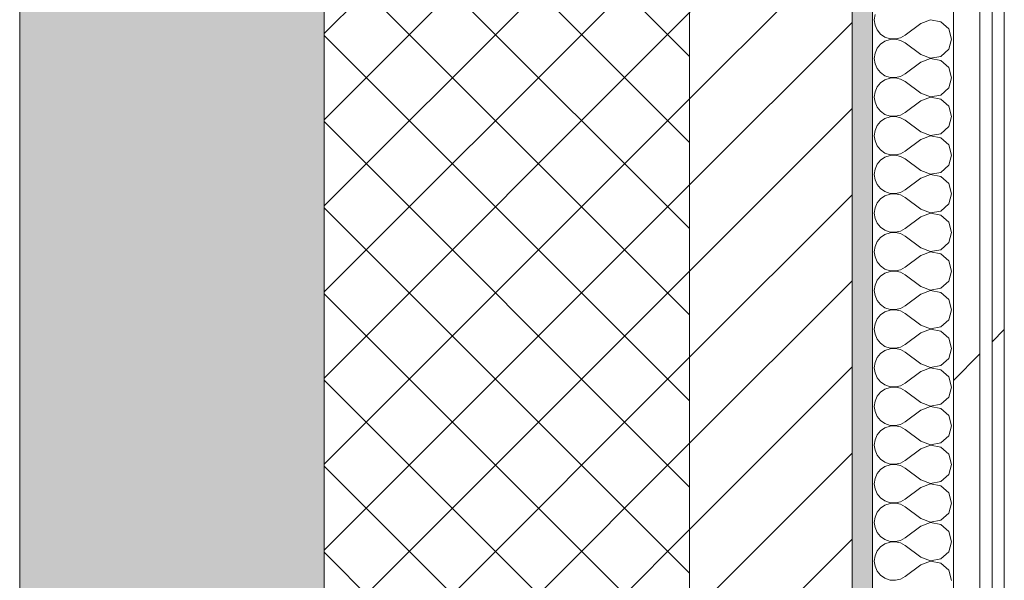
# Model space of a CAD drawing. Header units: millimetres. Extents: x -40968 to 11883, y -18816 to 4378.
# Tile 247 of 256: x -2101 to -1616, y -7990 to -7714. Entities that reach past the tile are written whole.
import ezdxf

# ---------------------------------------------------------------- set-up
doc = ezdxf.new("R2010")
doc.units = ezdxf.units.MM
doc.header["$MEASUREMENT"] = 0
doc.linetypes.add('Wipeout_Contour', pattern=[1000, 0, -1000])
doc.layers.add('12_FAÇ_Façana', color=7, linetype='Continuous')
doc.layers.add('Nuevo_08_E_Envans secs', color=7, linetype='Continuous')
for name, color, linetype, lineweight, true_color in [('12_FAÇ_Façana_Pluma_Nº__102', 7, 'Continuous', 5, 0xcccccc), ('12_FAÇ_Façana_Pluma_Nº__174', 7, 'Continuous', 13, 0xe4ad2c), ('12_FAÇ_Façana_Pluma_Nº__176', 7, 'Continuous', 15, 0x93a0c6), ('Nuevo_08_E_Envans secs_Pluma_Nº__102', 7, 'Continuous', 5, 0xcccccc), ('Nuevo_08_E_Envans secs_Pluma_Nº__171', 171, 'Continuous', 13, 0xaaaaff), ('Nuevo_08_E_Envans secs_Pluma_Nº__177', 7, 'Continuous', 15, 0xf7e046)]:
    doc.layers.add(name, color=color, linetype=linetype, lineweight=lineweight, true_color=true_color)
for name, color, linetype, lineweight in [('12_FAÇ_Façana_Pluma_Nº__2', 8, 'Continuous', 5), ('12_FAÇ_Façana_Pluma_Nº__7', 7, 'Continuous', 5), ('Nuevo_08_E_Envans secs_Pluma_Nº__1', 7, 'Continuous', 5)]:
    doc.layers.add(name, color=color, linetype=linetype, lineweight=lineweight)
pattern_1 = [(45, (0, 0), (-183.848, 183.848), [195, -65]), (45, (7e-14, 183.85), (-183.848, 183.848), [195, -65])]

# ---------------------------------------------------------------- blocks, each defined once
blk = doc.blocks.new('Muro_1_1', base_point=(-1681.11, -1193.98))
at = {"layer": '12_FAÇ_Façana_Pluma_Nº__102', "linetype": 'Continuous', "lineweight": 0, "true_color": 0xe5e5e5}
blk.add_hatch(color=254, dxfattribs=at).paths.add_polyline_path([(-2101.11, -10658.98), (-1951.11, -10658.98), (-1951.11, -7438.98), (-1971.11, -7438.98), (-1971.11, -6988.97), (-1951.11, -6988.97), (-1951.11, -1638.98), (-2101.11, -1638.98)])
at = {"layer": '12_FAÇ_Façana_Pluma_Nº__174', "linetype": 'Continuous', "lineweight": 13, "true_color": 0xe4ad2c}
h = blk.add_hatch(dxfattribs=at)
h.set_pattern_fill('SATE_Aislamiento_0001', color=42, style=0, pattern_type=2)
h.set_pattern_definition([(45, (0, 0), (-21.2132, 21.2132), []), (135, (0, 0), (21.2132, 21.2132), [])])
h.paths.add_polyline_path([(-1951.11, -7438.98), (-1951.11, -10658.98), (-1771.11, -10658.98), (-1771.11, -7438.98)])
at = {"layer": '12_FAÇ_Façana_Pluma_Nº__176', "linetype": 'Continuous', "lineweight": 0, "true_color": 0x495063}
blk.add_hatch(color=251, dxfattribs=at).paths.add_polyline_path([(-1691.11, -7438.98), (-1691.11, -10658.98), (-1681.11, -10658.98), (-1681.11, -7438.98)])
at = {"layer": '12_FAÇ_Façana_Pluma_Nº__2', "linetype": 'Continuous', "lineweight": 5}
h = blk.add_hatch(dxfattribs=at)
h.set_pattern_fill('Ceramic_0001', color=8, style=0, pattern_type=2)
h.set_pattern_definition([(45, (0, 0), (-21.2132, 21.2132), [])])
h.paths.add_polyline_path([(-1771.11, -7438.98), (-1771.11, -10658.98), (-1691.11, -10658.98), (-1691.11, -7438.98)])
at = {"layer": '12_FAÇ_Façana_Pluma_Nº__7', "color": 7, "linetype": 'Continuous', "lineweight": 5}
for p, q in [((-1951.11, -7438.98), (-1951.11, -10658.98)), ((-1771.11, -10658.98), (-1771.11, -7438.98)), ((-1691.11, -10658.98), (-1691.11, -7438.98))]:
    blk.add_line(p, q, dxfattribs=at)
at = {"layer": '12_FAÇ_Façana_Pluma_Nº__7', "color": 7, "linetype": 'Continuous', "lineweight": 5, "flags": 128}
for points in [[(-2101.11, -1638.98), (-2101.11, -10658.98)], [(-1681.11, -10658.98), (-1681.11, -7438.98)]]:
    blk.add_lwpolyline(points, dxfattribs=at)
blk = doc.blocks.new('*X357')
at = {"layer": 'Nuevo_08_E_Envans secs_Pluma_Nº__102', "color": 254, "linetype": 'Continuous', "lineweight": 5, "true_color": 0xcccccc}
for p, q in [((-1679.79, -7711.68), (-1680.16, -7714.29)), ((-1680.16, -7714.29), (-1679.79, -7716.89)), ((-1657.3, -7716.19), (-1664.92, -7721.9)), ((-1652.44, -7714.32), (-1657.3, -7716.19)), ((-1647.33, -7715.29), (-1652.44, -7714.32)), ((-1643.48, -7718.8), (-1647.33, -7715.29)), ((-1679.79, -7716.89), (-1678.73, -7719.29)), ((-1678.73, -7719.29), (-1677.06, -7721.32)), ((-1642.06, -7723.81), (-1643.48, -7718.8)), ((-1677.06, -7721.32), (-1674.89, -7722.8)), ((-1674.89, -7724.81), (-1677.06, -7726.3)), ((-1674.89, -7722.8), (-1672.4, -7723.64)), ((-1672.4, -7723.98), (-1674.89, -7724.81)), ((-1672.4, -7723.64), (-1669.78, -7723.77)), ((-1669.78, -7723.85), (-1672.4, -7723.98)), ((-1669.78, -7723.77), (-1667.22, -7723.18)), ((-1667.22, -7724.44), (-1669.78, -7723.85)), ((-1667.22, -7723.18), (-1664.92, -7721.9)), ((-1664.92, -7725.71), (-1667.22, -7724.44)), ((-1657.3, -7731.43), (-1664.92, -7725.71)), ((-1643.48, -7728.82), (-1642.06, -7723.81)), ((-1679.79, -7730.73), (-1680.16, -7733.33)), ((-1678.73, -7728.33), (-1679.79, -7730.73)), ((-1677.06, -7726.3), (-1678.73, -7728.33)), ((-1647.33, -7732.33), (-1643.48, -7728.82)), ((-1680.16, -7733.33), (-1679.79, -7735.94)), ((-1657.3, -7735.24), (-1664.92, -7740.95)), ((-1657.3, -7731.43), (-1652.44, -7733.29)), ((-1652.44, -7733.37), (-1657.3, -7735.24)), ((-1652.44, -7733.29), (-1647.33, -7732.33)), ((-1647.33, -7734.34), (-1652.44, -7733.37)), ((-1643.48, -7737.85), (-1647.33, -7734.34)), ((-1679.79, -7735.94), (-1678.73, -7738.34)), ((-1678.73, -7738.34), (-1677.06, -7740.36)), ((-1677.06, -7740.36), (-1674.89, -7741.85)), ((-1642.06, -7742.86), (-1643.48, -7737.85)), ((-1677.06, -7745.35), (-1678.73, -7747.37)), ((-1674.89, -7743.86), (-1677.06, -7745.35)), ((-1674.89, -7741.85), (-1672.4, -7742.69)), ((-1672.4, -7743.02), (-1674.89, -7743.86)), ((-1672.4, -7742.69), (-1669.78, -7742.82)), ((-1669.78, -7742.9), (-1672.4, -7743.02)), ((-1669.78, -7742.82), (-1667.22, -7742.22)), ((-1667.22, -7743.49), (-1669.78, -7742.9)), ((-1667.22, -7742.22), (-1664.92, -7740.95)), ((-1664.92, -7744.76), (-1667.22, -7743.49)), ((-1657.3, -7750.48), (-1664.92, -7744.76)), ((-1643.48, -7747.86), (-1642.06, -7742.86)), ((-1679.79, -7749.78), (-1680.16, -7752.38)), ((-1678.73, -7747.37), (-1679.79, -7749.78)), ((-1647.33, -7751.38), (-1643.48, -7747.86)), ((-1680.16, -7752.38), (-1679.79, -7754.98)), ((-1679.79, -7754.98), (-1678.73, -7757.39)), ((-1657.3, -7754.29), (-1664.92, -7760)), ((-1657.3, -7750.48), (-1652.44, -7752.34)), ((-1652.44, -7752.42), (-1657.3, -7754.29)), ((-1652.44, -7752.34), (-1647.33, -7751.38)), ((-1647.33, -7753.39), (-1652.44, -7752.42)), ((-1643.48, -7756.9), (-1647.33, -7753.39)), ((-1678.73, -7757.39), (-1677.06, -7759.41)), ((-1677.06, -7759.41), (-1674.89, -7760.9)), ((-1642.06, -7761.9), (-1643.48, -7756.9)), ((-1677.06, -7764.4), (-1678.73, -7766.42)), ((-1674.89, -7762.91), (-1677.06, -7764.4)), ((-1674.89, -7760.9), (-1672.4, -7761.74)), ((-1672.4, -7762.07), (-1674.89, -7762.91)), ((-1672.4, -7761.74), (-1669.78, -7761.87)), ((-1669.78, -7761.94), (-1672.4, -7762.07)), ((-1669.78, -7761.87), (-1667.22, -7761.27)), ((-1667.22, -7762.54), (-1669.78, -7761.94)), ((-1667.22, -7761.27), (-1664.92, -7760)), ((-1664.92, -7763.81), (-1667.22, -7762.54)), ((-1657.3, -7769.52), (-1664.92, -7763.81)), ((-1643.48, -7766.91), (-1642.06, -7761.9)), ((-1679.79, -7768.83), (-1680.16, -7771.43)), ((-1678.73, -7766.42), (-1679.79, -7768.83)), ((-1657.3, -7769.52), (-1652.44, -7771.39)), ((-1647.33, -7770.42), (-1643.48, -7766.91)), ((-1680.16, -7771.43), (-1679.79, -7774.03)), ((-1679.79, -7774.03), (-1678.73, -7776.44)), ((-1657.3, -7773.33), (-1664.92, -7779.05)), ((-1652.44, -7771.47), (-1657.3, -7773.33)), ((-1652.44, -7771.39), (-1647.33, -7770.42)), ((-1647.33, -7772.43), (-1652.44, -7771.47)), ((-1643.48, -7775.95), (-1647.33, -7772.43)), ((-1678.73, -7776.44), (-1677.06, -7778.46)), ((-1677.06, -7778.46), (-1674.89, -7779.95)), ((-1667.22, -7780.32), (-1664.92, -7779.05)), ((-1642.06, -7780.95), (-1643.48, -7775.95)), ((-1677.06, -7783.45), (-1678.73, -7785.47)), ((-1674.89, -7781.96), (-1677.06, -7783.45)), ((-1674.89, -7779.95), (-1672.4, -7780.79)), ((-1672.4, -7781.12), (-1674.89, -7781.96)), ((-1672.4, -7780.79), (-1669.78, -7780.91)), ((-1669.78, -7780.99), (-1672.4, -7781.12)), ((-1669.78, -7780.91), (-1667.22, -7780.32)), ((-1667.22, -7781.59), (-1669.78, -7780.99)), ((-1664.92, -7782.86), (-1667.22, -7781.59)), ((-1657.3, -7788.57), (-1664.92, -7782.86)), ((-1643.48, -7785.96), (-1642.06, -7780.95)), ((-1679.79, -7787.87), (-1680.16, -7790.48)), ((-1678.73, -7785.47), (-1679.79, -7787.87)), ((-1657.3, -7788.57), (-1652.44, -7790.44)), ((-1647.33, -7789.47), (-1643.48, -7785.96)), ((-1680.16, -7790.48), (-1679.79, -7793.08)), ((-1679.79, -7793.08), (-1678.73, -7795.48)), ((-1657.3, -7792.38), (-1664.92, -7798.1)), ((-1652.44, -7790.51), (-1657.3, -7792.38)), ((-1652.44, -7790.44), (-1647.33, -7789.47)), ((-1647.33, -7791.48), (-1652.44, -7790.51)), ((-1643.48, -7794.99), (-1647.33, -7791.48)), ((-1678.73, -7795.48), (-1677.06, -7797.51)), ((-1677.06, -7797.51), (-1674.89, -7798.99)), ((-1667.22, -7799.37), (-1664.92, -7798.1)), ((-1642.06, -7800), (-1643.48, -7794.99)), ((-1677.06, -7802.49), (-1678.73, -7804.52)), ((-1674.89, -7801.01), (-1677.06, -7802.49)), ((-1674.89, -7798.99), (-1672.4, -7799.83)), ((-1672.4, -7800.17), (-1674.89, -7801.01)), ((-1672.4, -7799.83), (-1669.78, -7799.96)), ((-1669.78, -7800.04), (-1672.4, -7800.17)), ((-1669.78, -7799.96), (-1667.22, -7799.37)), ((-1667.22, -7800.63), (-1669.78, -7800.04)), ((-1664.92, -7801.9), (-1667.22, -7800.63)), ((-1657.3, -7807.62), (-1664.92, -7801.9)), ((-1643.48, -7805.01), (-1642.06, -7800)), ((-1679.79, -7806.92), (-1680.16, -7809.52)), ((-1678.73, -7804.52), (-1679.79, -7806.92)), ((-1657.3, -7807.62), (-1652.44, -7809.49)), ((-1647.33, -7808.52), (-1643.48, -7805.01)), ((-1680.16, -7809.52), (-1679.79, -7812.13)), ((-1679.79, -7812.13), (-1678.73, -7814.53)), ((-1657.3, -7811.43), (-1664.92, -7817.14)), ((-1652.44, -7809.56), (-1657.3, -7811.43)), ((-1652.44, -7809.49), (-1647.33, -7808.52)), ((-1647.33, -7810.53), (-1652.44, -7809.56)), ((-1643.48, -7814.04), (-1647.33, -7810.53)), ((-1678.73, -7814.53), (-1677.06, -7816.55)), ((-1677.06, -7816.55), (-1674.89, -7818.04)), ((-1674.89, -7818.04), (-1672.4, -7818.88)), ((-1667.22, -7818.41), (-1664.92, -7817.14)), ((-1642.06, -7819.05), (-1643.48, -7814.04)), ((-1677.06, -7821.54), (-1678.73, -7823.56)), ((-1674.89, -7820.05), (-1677.06, -7821.54)), ((-1672.4, -7819.21), (-1674.89, -7820.05)), ((-1672.4, -7818.88), (-1669.78, -7819.01)), ((-1669.78, -7819.09), (-1672.4, -7819.21)), ((-1669.78, -7819.01), (-1667.22, -7818.41)), ((-1667.22, -7819.68), (-1669.78, -7819.09)), ((-1664.92, -7820.95), (-1667.22, -7819.68)), ((-1657.3, -7826.67), (-1664.92, -7820.95)), ((-1643.48, -7824.05), (-1642.06, -7819.05)), ((-1679.79, -7825.97), (-1680.16, -7828.57)), ((-1678.73, -7823.56), (-1679.79, -7825.97)), ((-1657.3, -7826.67), (-1652.44, -7828.53)), ((-1652.44, -7828.53), (-1647.33, -7827.57)), ((-1647.33, -7827.57), (-1643.48, -7824.05)), ((-1680.16, -7828.57), (-1679.79, -7831.17)), ((-1679.79, -7831.17), (-1678.73, -7833.58)), ((-1657.3, -7830.48), (-1664.92, -7836.19)), ((-1652.44, -7828.61), (-1657.3, -7830.48)), ((-1647.33, -7829.58), (-1652.44, -7828.61)), ((-1643.48, -7833.09), (-1647.33, -7829.58)), ((-1678.73, -7833.58), (-1677.06, -7835.6)), ((-1677.06, -7835.6), (-1674.89, -7837.09)), ((-1674.89, -7837.09), (-1672.4, -7837.93)), ((-1669.78, -7838.06), (-1667.22, -7837.46)), ((-1667.22, -7837.46), (-1664.92, -7836.19)), ((-1642.06, -7838.1), (-1643.48, -7833.09)), ((-1677.06, -7840.59), (-1678.73, -7842.61)), ((-1674.89, -7839.1), (-1677.06, -7840.59)), ((-1672.4, -7838.26), (-1674.89, -7839.1)), ((-1672.4, -7837.93), (-1669.78, -7838.06)), ((-1669.78, -7838.13), (-1672.4, -7838.26)), ((-1667.22, -7838.73), (-1669.78, -7838.13)), ((-1664.92, -7840), (-1667.22, -7838.73)), ((-1657.3, -7845.71), (-1664.92, -7840)), ((-1643.48, -7843.1), (-1642.06, -7838.1)), ((-1679.79, -7845.02), (-1680.16, -7847.62)), ((-1678.73, -7842.61), (-1679.79, -7845.02)), ((-1657.3, -7845.71), (-1652.44, -7847.58)), ((-1652.44, -7847.58), (-1647.33, -7846.61)), ((-1647.33, -7846.61), (-1643.48, -7843.1)), ((-1680.16, -7847.62), (-1679.79, -7850.22)), ((-1679.79, -7850.22), (-1678.73, -7852.63)), ((-1657.3, -7849.52), (-1664.92, -7855.24)), ((-1652.44, -7847.66), (-1657.3, -7849.52)), ((-1647.33, -7848.62), (-1652.44, -7847.66)), ((-1643.48, -7852.14), (-1647.33, -7848.62)), ((-1642.06, -7857.14), (-1643.48, -7852.14)), ((-1678.73, -7852.63), (-1677.06, -7854.65)), ((-1677.06, -7854.65), (-1674.89, -7856.14)), ((-1674.89, -7856.14), (-1672.4, -7856.98)), ((-1672.4, -7856.98), (-1669.78, -7857.1)), ((-1669.78, -7857.1), (-1667.22, -7856.51)), ((-1667.22, -7856.51), (-1664.92, -7855.24)), ((-1678.73, -7861.66), (-1679.79, -7864.06)), ((-1677.06, -7859.64), (-1678.73, -7861.66)), ((-1674.89, -7858.15), (-1677.06, -7859.64)), ((-1672.4, -7857.31), (-1674.89, -7858.15)), ((-1669.78, -7857.18), (-1672.4, -7857.31)), ((-1667.22, -7857.78), (-1669.78, -7857.18)), ((-1664.92, -7859.05), (-1667.22, -7857.78)), ((-1657.3, -7864.76), (-1664.92, -7859.05)), ((-1643.48, -7862.15), (-1642.06, -7857.14)), ((-1679.79, -7864.06), (-1680.16, -7866.67)), ((-1680.16, -7866.67), (-1679.79, -7869.27)), ((-1657.3, -7864.76), (-1652.44, -7866.63)), ((-1652.44, -7866.63), (-1647.33, -7865.66)), ((-1647.33, -7865.66), (-1643.48, -7862.15)), ((-1679.79, -7869.27), (-1678.73, -7871.67)), ((-1657.3, -7868.57), (-1664.92, -7874.29)), ((-1652.44, -7866.71), (-1657.3, -7868.57)), ((-1647.33, -7867.67), (-1652.44, -7866.71)), ((-1643.48, -7871.18), (-1647.33, -7867.67)), ((-1642.06, -7876.19), (-1643.48, -7871.18)), ((-1678.73, -7871.67), (-1677.06, -7873.7)), ((-1677.06, -7873.7), (-1674.89, -7875.19)), ((-1674.89, -7875.19), (-1672.4, -7876.02)), ((-1672.4, -7876.36), (-1674.89, -7877.2)), ((-1672.4, -7876.02), (-1669.78, -7876.15)), ((-1669.78, -7876.23), (-1672.4, -7876.36)), ((-1669.78, -7876.15), (-1667.22, -7875.56)), ((-1667.22, -7876.82), (-1669.78, -7876.23)), ((-1667.22, -7875.56), (-1664.92, -7874.29)), ((-1643.48, -7881.2), (-1642.06, -7876.19)), ((-1678.73, -7880.71), (-1679.79, -7883.11)), ((-1677.06, -7878.68), (-1678.73, -7880.71)), ((-1674.89, -7877.2), (-1677.06, -7878.68)), ((-1664.92, -7878.1), (-1667.22, -7876.82)), ((-1657.3, -7883.81), (-1664.92, -7878.1)), ((-1647.33, -7884.71), (-1643.48, -7881.2)), ((-1679.79, -7883.11), (-1680.16, -7885.71)), ((-1680.16, -7885.71), (-1679.79, -7888.32)), ((-1657.3, -7883.81), (-1652.44, -7885.68)), ((-1652.44, -7885.75), (-1657.3, -7887.62)), ((-1652.44, -7885.68), (-1647.33, -7884.71)), ((-1647.33, -7886.72), (-1652.44, -7885.75)), ((-1679.79, -7888.32), (-1678.73, -7890.72)), ((-1678.73, -7890.72), (-1677.06, -7892.74)), ((-1657.3, -7887.62), (-1664.92, -7893.33)), ((-1643.48, -7890.23), (-1647.33, -7886.72)), ((-1642.06, -7895.24), (-1643.48, -7890.23)), ((-1677.06, -7892.74), (-1674.89, -7894.23)), ((-1674.89, -7894.23), (-1672.4, -7895.07)), ((-1672.4, -7895.4), (-1674.89, -7896.24)), ((-1672.4, -7895.07), (-1669.78, -7895.2)), ((-1669.78, -7895.28), (-1672.4, -7895.4)), ((-1669.78, -7895.2), (-1667.22, -7894.6)), ((-1667.22, -7895.87), (-1669.78, -7895.28)), ((-1667.22, -7894.6), (-1664.92, -7893.33)), ((-1643.48, -7900.25), (-1642.06, -7895.24)), ((-1678.73, -7899.75), (-1679.79, -7902.16)), ((-1677.06, -7897.73), (-1678.73, -7899.75)), ((-1674.89, -7896.24), (-1677.06, -7897.73)), ((-1664.92, -7897.14), (-1667.22, -7895.87)), ((-1657.3, -7902.86), (-1664.92, -7897.14)), ((-1647.33, -7903.76), (-1643.48, -7900.25)), ((-1679.79, -7902.16), (-1680.16, -7904.76)), ((-1680.16, -7904.76), (-1679.79, -7907.36)), ((-1657.3, -7902.86), (-1652.44, -7904.72)), ((-1652.44, -7904.8), (-1657.3, -7906.67)), ((-1652.44, -7904.72), (-1647.33, -7903.76)), ((-1647.33, -7905.77), (-1652.44, -7904.8)), ((-1679.79, -7907.36), (-1678.73, -7909.77)), ((-1678.73, -7909.77), (-1677.06, -7911.79)), ((-1657.3, -7906.67), (-1664.92, -7912.38)), ((-1643.48, -7909.28), (-1647.33, -7905.77)), ((-1642.06, -7914.29), (-1643.48, -7909.28)), ((-1677.06, -7911.79), (-1674.89, -7913.28)), ((-1674.89, -7913.28), (-1672.4, -7914.12)), ((-1672.4, -7914.45), (-1674.89, -7915.29)), ((-1672.4, -7914.12), (-1669.78, -7914.25)), ((-1669.78, -7914.32), (-1672.4, -7914.45)), ((-1669.78, -7914.25), (-1667.22, -7913.65)), ((-1667.22, -7914.92), (-1669.78, -7914.32)), ((-1667.22, -7913.65), (-1664.92, -7912.38)), ((-1664.92, -7916.19), (-1667.22, -7914.92)), ((-1643.48, -7919.29), (-1642.06, -7914.29)), ((-1678.73, -7918.8), (-1679.79, -7921.21)), ((-1677.06, -7916.78), (-1678.73, -7918.8)), ((-1674.89, -7915.29), (-1677.06, -7916.78)), ((-1657.3, -7921.9), (-1664.92, -7916.19)), ((-1647.33, -7922.8), (-1643.48, -7919.29)), ((-1679.79, -7921.21), (-1680.16, -7923.81)), ((-1680.16, -7923.81), (-1679.79, -7926.41)), ((-1657.3, -7921.9), (-1652.44, -7923.77)), ((-1652.44, -7923.85), (-1657.3, -7925.71)), ((-1652.44, -7923.77), (-1647.33, -7922.8)), ((-1647.33, -7924.81), (-1652.44, -7923.85)), ((-1643.48, -7928.33), (-1647.33, -7924.81)), ((-1679.79, -7926.41), (-1678.73, -7928.82)), ((-1678.73, -7928.82), (-1677.06, -7930.84)), ((-1657.3, -7925.71), (-1664.92, -7931.43)), ((-1642.06, -7933.33), (-1643.48, -7928.33)), ((-1677.06, -7930.84), (-1674.89, -7932.33)), ((-1674.89, -7934.34), (-1677.06, -7935.83)), ((-1674.89, -7932.33), (-1672.4, -7933.17)), ((-1672.4, -7933.5), (-1674.89, -7934.34)), ((-1672.4, -7933.17), (-1669.78, -7933.29)), ((-1669.78, -7933.37), (-1672.4, -7933.5)), ((-1669.78, -7933.29), (-1667.22, -7932.7)), ((-1667.22, -7933.97), (-1669.78, -7933.37)), ((-1667.22, -7932.7), (-1664.92, -7931.43)), ((-1664.92, -7935.24), (-1667.22, -7933.97)), ((-1643.48, -7938.34), (-1642.06, -7933.33)), ((-1678.73, -7937.85), (-1679.79, -7940.25)), ((-1677.06, -7935.83), (-1678.73, -7937.85)), ((-1657.3, -7940.95), (-1664.92, -7935.24)), ((-1647.33, -7941.85), (-1643.48, -7938.34)), ((-1679.79, -7940.25), (-1680.16, -7942.86)), ((-1680.16, -7942.86), (-1679.79, -7945.46)), ((-1657.3, -7940.95), (-1652.44, -7942.82)), ((-1652.44, -7942.9), (-1657.3, -7944.76)), ((-1652.44, -7942.82), (-1647.33, -7941.85)), ((-1647.33, -7943.86), (-1652.44, -7942.9)), ((-1643.48, -7947.37), (-1647.33, -7943.86)), ((-1679.79, -7945.46), (-1678.73, -7947.86)), ((-1678.73, -7947.86), (-1677.06, -7949.89)), ((-1657.3, -7944.76), (-1664.92, -7950.48)), ((-1642.06, -7952.38), (-1643.48, -7947.37)), ((-1677.06, -7949.89), (-1674.89, -7951.38)), ((-1674.89, -7953.39), (-1677.06, -7954.87)), ((-1674.89, -7951.38), (-1672.4, -7952.22)), ((-1672.4, -7952.55), (-1674.89, -7953.39)), ((-1672.4, -7952.22), (-1669.78, -7952.34)), ((-1669.78, -7952.42), (-1672.4, -7952.55)), ((-1669.78, -7952.34), (-1667.22, -7951.75)), ((-1667.22, -7953.01), (-1669.78, -7952.42)), ((-1667.22, -7951.75), (-1664.92, -7950.48)), ((-1664.92, -7954.29), (-1667.22, -7953.01)), ((-1643.48, -7957.39), (-1642.06, -7952.38)), ((-1678.73, -7956.9), (-1679.79, -7959.3)), ((-1677.06, -7954.87), (-1678.73, -7956.9)), ((-1657.3, -7960), (-1664.92, -7954.29)), ((-1647.33, -7960.9), (-1643.48, -7957.39)), ((-1679.79, -7959.3), (-1680.16, -7961.9)), ((-1680.16, -7961.9), (-1679.79, -7964.51)), ((-1657.3, -7960), (-1652.44, -7961.87)), ((-1652.44, -7961.94), (-1657.3, -7963.81)), ((-1652.44, -7961.87), (-1647.33, -7960.9)), ((-1647.33, -7962.91), (-1652.44, -7961.94)), ((-1643.48, -7966.42), (-1647.33, -7962.91)), ((-1679.79, -7964.51), (-1678.73, -7966.91)), ((-1678.73, -7966.91), (-1677.06, -7968.94)), ((-1657.3, -7963.81), (-1664.92, -7969.52)), ((-1642.06, -7971.43), (-1643.48, -7966.42)), ((-1677.06, -7968.94), (-1674.89, -7970.42)), ((-1674.89, -7972.43), (-1677.06, -7973.92)), ((-1674.89, -7970.42), (-1672.4, -7971.26)), ((-1672.4, -7971.59), (-1674.89, -7972.43)), ((-1672.4, -7971.26), (-1669.78, -7971.39)), ((-1669.78, -7971.47), (-1672.4, -7971.59)), ((-1669.78, -7971.39), (-1667.22, -7970.8)), ((-1667.22, -7972.06), (-1669.78, -7971.47)), ((-1667.22, -7970.8), (-1664.92, -7969.52)), ((-1664.92, -7973.33), (-1667.22, -7972.06)), ((-1657.3, -7979.05), (-1664.92, -7973.33)), ((-1643.48, -7976.44), (-1642.06, -7971.43)), ((-1678.73, -7975.95), (-1679.79, -7978.35)), ((-1677.06, -7973.92), (-1678.73, -7975.95)), ((-1647.33, -7979.95), (-1643.48, -7976.44)), ((-1679.79, -7978.35), (-1680.16, -7980.95)), ((-1680.16, -7980.95), (-1679.79, -7983.55)), ((-1657.3, -7982.86), (-1664.92, -7988.57)), ((-1657.3, -7979.05), (-1652.44, -7980.91)), ((-1652.44, -7980.99), (-1657.3, -7982.86)), ((-1652.44, -7980.91), (-1647.33, -7979.95)), ((-1647.33, -7981.96), (-1652.44, -7980.99)), ((-1643.48, -7985.47), (-1647.33, -7981.96)), ((-1679.79, -7983.55), (-1678.73, -7985.96)), ((-1678.73, -7985.96), (-1677.06, -7987.98)), ((-1642.06, -7990.48), (-1643.48, -7985.47)), ((-1677.06, -7987.98), (-1674.89, -7989.47)), ((-1674.89, -7989.47), (-1672.4, -7990.31)), ((-1672.4, -7990.31), (-1669.78, -7990.44)), ((-1669.78, -7990.44), (-1667.22, -7989.84)), ((-1667.22, -7989.84), (-1664.92, -7988.57))]:
    blk.add_line(p, q, dxfattribs=at)
blk = doc.blocks.new('Muro_122_1', base_point=(-1616.11, -10658.98))
at = {"layer": 'Nuevo_08_E_Envans secs_Pluma_Nº__1', "color": 7, "linetype": 'Continuous', "lineweight": 5, "flags": 128}
blk.add_lwpolyline([(-1681.11, -7438.98), (-1681.11, -10658.98)], dxfattribs=at)
at = {"color": 254, "linetype": 'Wipeout_Contour', "lineweight": 0, "ltscale": 36800.017837}
blk.add_wipeout([(-1628.11, -10658.98), (-1628.11, -7438.98), (-1641.11, -7438.98), (-1641.11, -10658.98)], dxfattribs=at).dxf.layer = 'Nuevo_08_E_Envans secs'
at = {"color": 254, "linetype": 'Wipeout_Contour', "lineweight": 0, "ltscale": 36788.711064}
blk.add_wipeout([(-1616.11, -10658.98), (-1616.11, -7438.98), (-1622.11, -7438.98), (-1622.11, -10658.98)], dxfattribs=at).dxf.layer = 'Nuevo_08_E_Envans secs'
at = {"layer": 'Nuevo_08_E_Envans secs_Pluma_Nº__171', "linetype": 'Continuous', "lineweight": 13, "true_color": 0xaaaaff}
h = blk.add_hatch(dxfattribs=at)
h.set_pattern_fill('Panellat_HPL_0001', color=161, style=0, pattern_type=2)
h.set_pattern_definition(pattern_1)
h.paths.add_polyline_path([(-1616.11, -10658.98), (-1616.11, -7438.98), (-1622.11, -7438.98), (-1622.11, -10658.98)])
at = {"layer": 'Nuevo_08_E_Envans secs_Pluma_Nº__177', "linetype": 'Continuous', "lineweight": 15, "true_color": 0xf7e046}
h = blk.add_hatch(dxfattribs=at)
h.set_pattern_fill('Panellat_HPL_0001', color=53, style=0, pattern_type=2)
h.set_pattern_definition(pattern_1)
h.paths.add_polyline_path([(-1628.11, -10658.98), (-1628.11, -7438.98), (-1641.11, -7438.98), (-1641.11, -10658.98)])
at = {"layer": 'Nuevo_08_E_Envans secs_Pluma_Nº__1', "color": 7, "linetype": 'Continuous', "lineweight": 5}
for p, q in [((-1641.11, -10658.98), (-1641.11, -7438.98)), ((-1628.11, -10658.98), (-1628.11, -7438.98)), ((-1622.11, -10658.98), (-1622.11, -7438.98))]:
    blk.add_line(p, q, dxfattribs=at)
at = {"layer": 'Nuevo_08_E_Envans secs_Pluma_Nº__1', "color": 7, "linetype": 'Continuous', "lineweight": 5, "flags": 128}
blk.add_lwpolyline([(-1616.11, -10658.98), (-1616.11, -7438.98)], dxfattribs=at)
at = {"layer": 'Nuevo_08_E_Envans secs', "color": 7, "lineweight": 20}
blk.add_blockref('*X357', (0, 0), dxfattribs=at)

msp = doc.modelspace()

# ---------------------------------------------------------------- block references
at = {"layer": '12_FAÇ_Façana', "color": 7, "lineweight": 20}
msp.add_blockref('Muro_1_1', (-1681.11, -1193.98), dxfattribs=at)

# ---------------------------------------------------------------- next in the draw order: block references
at = {"layer": 'Nuevo_08_E_Envans secs', "color": 7, "lineweight": 20}
msp.add_blockref('Muro_122_1', (-1616.11, -10658.98), dxfattribs=at)

doc.saveas('drawing.dxf')
